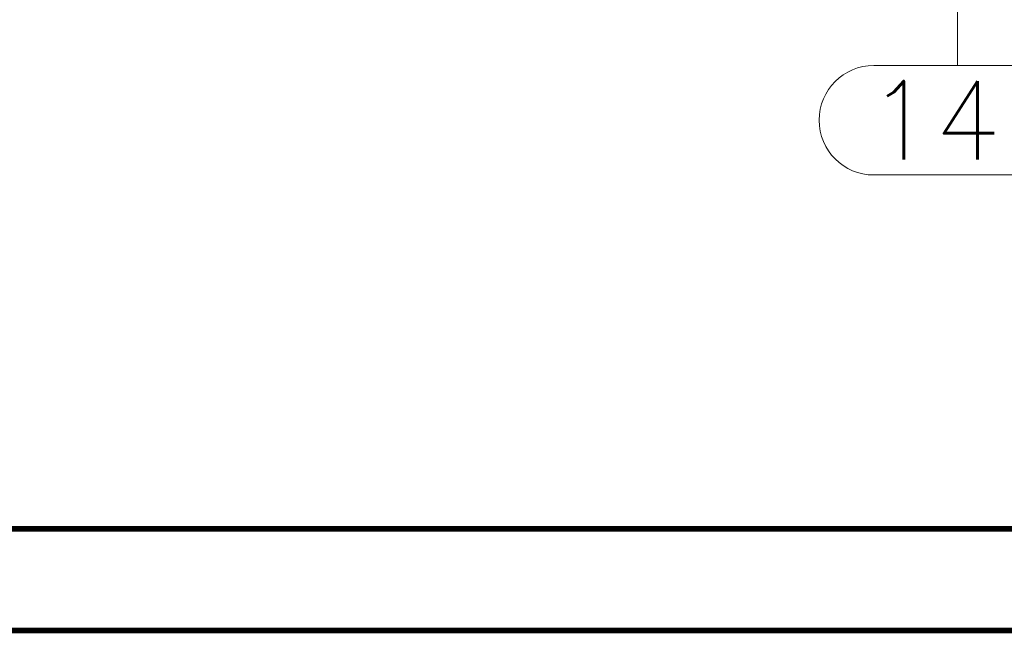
# Paper-space layout 'Layout1' of a CAD drawing. Extents: x -2 to 1243, y -36 to 596.
# Tile 9 of 84: x 262 to 325, y 0 to 39. Entities that reach past the tile are written whole.
import ezdxf
from ezdxf.enums import TextEntityAlignment as Align

# ---------------------------------------------------------------- set-up
doc = ezdxf.new("R2010")
doc.units = 0
doc.linetypes.add('ACAD_ISO04W100', pattern=[30.5, 24, -3, 0.5, -3])
doc.linetypes.add('HP_01_CER_B', pattern=[8, 5, -1, 1, -1])
doc.layers.get('DEFPOINTS').update_dxf_attribs({"color": 132, "linetype": 'CONTINUOUS'})
doc.layers.add('RAMECEK_HP', color=251, linetype='CONTINUOUS')
doc.layers.add('SS_1.ET-HALA_TaO-RASTR', color=7, linetype='HP_01_CER_B', lineweight=13)
doc.styles.add('ROMANS', font='romans.shx', dxfattribs={"width": 0.8})
doc.styles.add('romans.shx', font='romans.shx', dxfattribs={"height": 5})

# ---------------------------------------------------------------- blocks, each defined once
blk = doc.blocks.new('*U6')
at = {"layer": 'RAMECEK_HP', "lineweight": 35, "const_width": 0.35}
for points in [[(0, 594), (0, 0), (1051, 0), (1051, 594)], [(6.5, 587.5), (6.5, 6.5), (1044.5, 6.5), (1044.5, 587.5)]]:
    blk.add_lwpolyline(points, close=True, dxfattribs=at)
at = {"layer": 'DEFPOINTS', "style": 'ROMANS', "width": 0.8}
blk.add_attdef('TISK', text='', height=10, dxfattribs=at).set_placement((1051, -33), align=Align.RIGHT)

psp = doc.layouts.get("Layout1")

# ---------------------------------------------------------------- linework, layer by layer
at = {"layer": 'SS_1.ET-HALA_TaO-RASTR', "linetype": 'ACAD_ISO04W100', "ltscale": 0.25}
psp.add_line((322.1381, 41.1255), (322.1381, 36.1255), dxfattribs=at)
at = {"layer": 'SS_1.ET-HALA_TaO-RASTR', "linetype": 'Continuous', "ltscale": 0.25}
for p, q in [((327.4833, 36.1255), (316.7929, 36.1255)), ((316.7929, 29.1255), (327.4833, 29.1255))]:
    psp.add_line(p, q, dxfattribs=at)
psp.add_arc((316.7929, 32.6255), 3.5, 90, 270, dxfattribs=at)

# ---------------------------------------------------------------- block references
at = {"layer": 'RAMECEK_HP'}
psp.add_blockref('*U6', (0, 0), dxfattribs=at)

# ---------------------------------------------------------------- texts
at = {"layer": 'SS_1.ET-HALA_TaO-RASTR', "color": 7, "style": 'romans.shx'}
psp.add_text('14', height=5, dxfattribs=at).set_placement((316.354, 30.1255))

doc.saveas('drawing.dxf')
